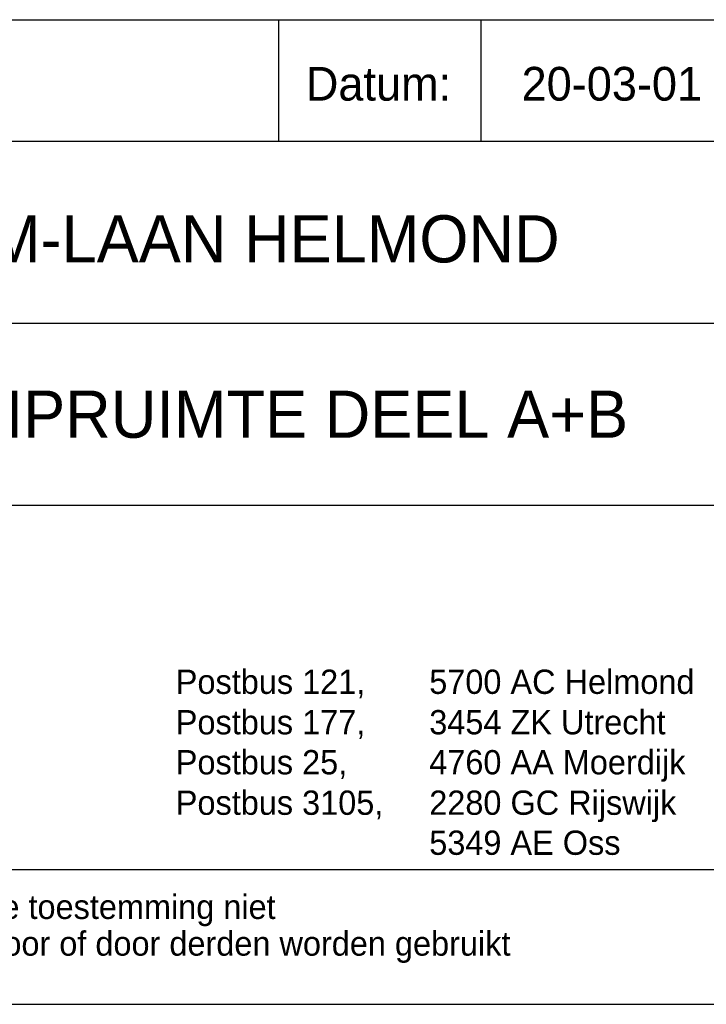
# Model space of a CAD drawing. Extents: x -48435 to 59450, y 0 to 70650.
# Tile 21 of 26: x 53539 to 56085, y 0 to 3650. Entities that reach past the tile are written whole.
import ezdxf

# ---------------------------------------------------------------- set-up
doc = ezdxf.new("R2010")
doc.units = 0
doc.header["$LTSCALE"] = 50
doc.layers.get('0').update_dxf_attribs({"linetype": 'CONTINUOUS'})
for name, color, linetype in [('00KAD025', 2, 'CONTINUOUS'), ('00KAD070', 5, 'CONTINUOUS'), ('BL$4----', 7, 'CONTINUOUS')]:
    doc.layers.add(name, color=color, linetype=linetype)
doc.styles.add('BURO-018', font='BUROFONT.shx', dxfattribs={"height": 90})
doc.styles.add('BURO-025', font='BUROFONT.shx', dxfattribs={"height": 125})
doc.styles.add('BURO-035', font='BUROFONT.shx', dxfattribs={"height": 175})
doc.styles.add('BURO-050', font='BUROFONT.shx', dxfattribs={"height": 250})

# ---------------------------------------------------------------- blocks, each defined once
blk = doc.blocks.new('KUIJPERSKLEUR')
at = {"color": 1}
for p, q in [((-185, 73), (-10, 73)), ((-99, 64), (-99, 73)), ((-84, 64), (-84, 73)), ((-185, 64), (-10, 64)), ((-185, 50.5), (-55, 50.5)), ((-185, 37), (-10, 37))]:
    blk.add_line(p, q, dxfattribs=at)
for s, height, style, p in [('Datum:', 2.5, 'BURO-025', (-97, 67)), ('Postbus 121, ', 1.8, 'BURO-018', (-106.643, 23.014)), ('5700 AC Helmond', 1.8, 'BURO-018', (-87.849, 23.014)), ('Postbus 177, ', 1.8, 'BURO-018', (-106.643, 20.014)), ('3454 ZK Utrecht', 1.8, 'BURO-018', (-87.849, 20.014)), ('Postbus 25, ', 1.8, 'BURO-018', (-106.643, 17.048)), ('4760 AA Moerdijk', 1.8, 'BURO-018', (-87.849, 17.048)), ('Postbus 3105,', 1.8, 'BURO-018', (-106.643, 14.048)), ('2280 GC Rijswijk', 1.8, 'BURO-018', (-87.849, 14.048)), ('5349 AE Oss', 1.8, 'BURO-018', (-87.849, 11.082)), ('Deze tekening blijft eigendom en mag zonder onze schriftelijke toestemming niet', 1.8, 'BURO-018', (-185, 6.326)), ('gekopieerd of aan derden ter inzage worden gegeven, noch voor of door derden worden gebruikt', 1.8, 'BURO-018', (-185, 3.607))]:
    blk.add_text(s, height=height, dxfattribs=dict(at, style=style)).set_placement(p)
at = {"color": 150, "style": 'BURO-025'}
for tag, p in [('TKSCHAAL', (-167, 67)), ('TKBLADNR', (-124, 67)), ('TKDATCREAT', (-81, 67)), ('TKDATA', (-30, 67)), ('TKINIT', (-30, 58)), ('PRPRLEID', (-30, 49)), ('PRGRLEID', (-30, 40))]:
    blk.add_attdef(tag, p, '', height=2.5, dxfattribs=at)
at = {"color": 3, "style": 'BURO-035'}
for tag, p in [('PROMSCHR', (-177, 55)), ('TK1OMSCHR', (-177, 42))]:
    blk.add_attdef(tag, p, '', height=3.5, dxfattribs=at)
at = {"color": 1, "style": 'BURO-025'}
blk.add_attdef('TKFILE', (-4, 40), '', height=2.5, rotation=90, dxfattribs=at)
blk.add_attdef('PRNAAM', (-30, 31.5), '', height=2.5, dxfattribs=at)
at = {"color": 4, "style": 'BURO-050'}
blk.add_attdef('TKTEKNR', (-48, 19), '', height=5, dxfattribs=at)

msp = doc.modelspace()

# ---------------------------------------------------------------- linework, layer by layer
at = {"layer": '00KAD025', "linetype": 'CONTINUOUS'}
msp.add_line((-48434.5422, 0), (59450, 0), dxfattribs=at)
at = {"layer": '00KAD070', "linetype": 'CONTINUOUS'}
msp.add_line((-47934.5422, 500), (58950, 500), dxfattribs=at)

# ---------------------------------------------------------------- block references
at = {"layer": 'BL$4----'}
ref = msp.add_blockref('KUIJPERSKLEUR', (59450, 0), dxfattribs=dict(at, xscale=50, yscale=50, zscale=50))
ref.add_attrib('TKDATCREAT', '20-03-01', (55400, 3350), dxfattribs={"layer": '0', "color": 150, "height": 125, "style": 'BURO-025'})
ref.add_attrib('PROMSCHR', 'OPLEIDINGSCENTRUM KM-LAAN HELMOND', (50600, 2750), dxfattribs={"layer": '0', "color": 3, "height": 175, "style": 'BURO-035'})
ref.add_attrib('TK1OMSCHR', 'DETAILS RIOLERING KRUIPRUIMTE DEEL A+B', (50600, 2100), dxfattribs={"layer": '0', "color": 3, "height": 175, "style": 'BURO-035'})

doc.saveas('drawing.dxf')
